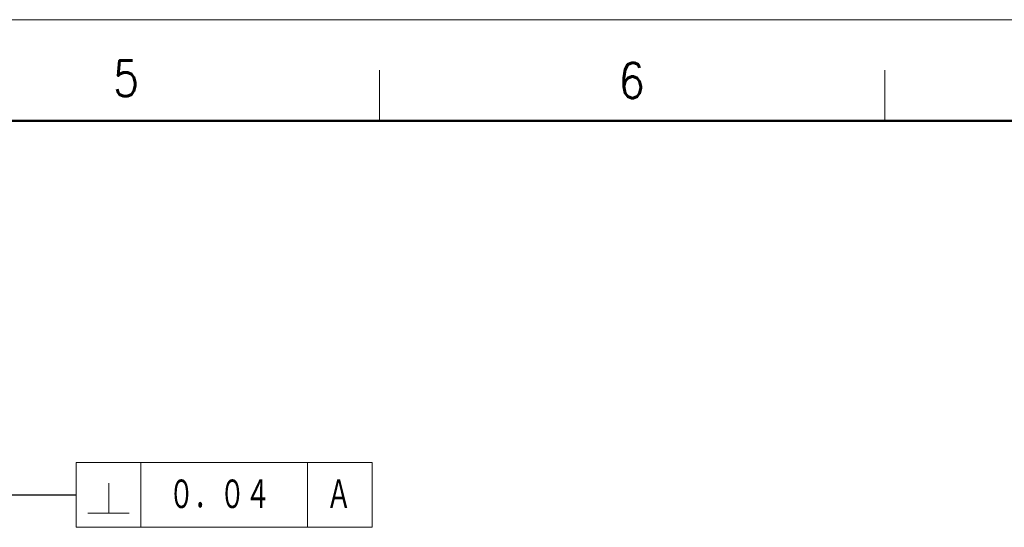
# Model space of a CAD drawing. Header units: millimetres. Extents: x 0 to 1735, y 0 to 1188.
# Tile 137 of 138: x 898 to 1287, y 987 to 1188. Entities that reach past the tile are written whole.
import ezdxf

# ---------------------------------------------------------------- set-up
doc = ezdxf.new("R2010")
doc.units = ezdxf.units.MM
doc.header["$LTSCALE"] = 0.727559
doc.layers.add('NoLayerName_001', color=7, linetype='Continuous')
doc.layers.add('NoLayerName_002', color=7, linetype='Continuous')
doc.styles.get("Standard").update_dxf_attribs({"font": 'txt', "bigfont": 'extfont2'})
doc.dimstyles.get("Standard").update_dxf_attribs({"dimtxt": 2.5, "dimasz": 2.5, "dimexe": 1, "dimexo": 1, "dimtad": 1, "dimdec": 3, "dimzin": 0, "dimdsep": 46, "dimtxsty": 'Standard', "dimcen": 2.5, "dimadec": 3, "dimazin": 0, "dimtfac": 0.75, "dimtdec": 3, "dimtmove": 0, "dimatfit": 3, "dimfxl": 1, "dimarcsym": 0})

# ---------------------------------------------------------------- blocks, each defined once
blk = doc.blocks.new('DIM_0001')
at = {"color": 3, "linetype": 'Continuous', "lineweight": 13}
for p, q in [((25.6, 0), (25.6, 25.6)), ((91.6, 0), (91.6, 25.6)), ((12.88, 17.51), (12.88, 5.64)), ((4.61, 5.64), (20.99, 5.64))]:
    blk.add_line(p, q, dxfattribs=at)
blk.add_lwpolyline([(0, 0), (117.2, 0), (117.2, 25.6), (0, 25.6)], close=True, dxfattribs=at)
at = {"color": 3, "linetype": 'Continuous', "lineweight": 13, "width": 0.716146}
for s, p in [('０．０４', (36.6, 6.4)), ('Ａ', (98.9, 6.4))]:
    blk.add_text(s, height=12.8, dxfattribs=at).set_placement(p)

msp = doc.modelspace()

# ---------------------------------------------------------------- linework, layer by layer
at = {"layer": 'NoLayerName_001', "color": 7, "linetype": 'Continuous', "lineweight": 13}
msp.add_line((0, 1188), (1680, 1188), dxfattribs=at)
at = {"layer": 'NoLayerName_001', "color": 2, "linetype": 'Continuous', "lineweight": 13}
for p, q in [((1040, 1148), (1040, 1168)), ((1240, 1168), (1240, 1148))]:
    msp.add_line(p, q, dxfattribs=at)
at = {"layer": 'NoLayerName_001', "color": 7, "linetype": 'Continuous', "lineweight": 50}
msp.add_line((100, 1148), (1640, 1148), dxfattribs=at)

# ---------------------------------------------------------------- block references
at = {"layer": 'NoLayerName_002'}
msp.add_blockref('DIM_0001', (920, 987.20001221), dxfattribs=at)

# ---------------------------------------------------------------- texts
at = {"layer": 'NoLayerName_001', "color": 2, "lineweight": 13, "char_height": 14, "attachment_point": 7}
for s, insert in [('\\A1;\\W0.8600;5', (934.62428, 1157.802944)), ('\\A1;\\W0.8600;6', (1134.725304, 1156.925344))]:
    msp.add_mtext(s, dxfattribs=dict(at, insert=insert))

# ---------------------------------------------------------------- leaders
at = {"layer": 'NoLayerName_002', "color": 3, "linetype": 'Continuous', "lineweight": 13}
msp.add_leader([(730, 1000), (920, 1000)], dimstyle='Standard', override={"dimasz": 8, "dimldrblk": 'OPEN30'}, dxfattribs=at)

doc.saveas('drawing.dxf')
